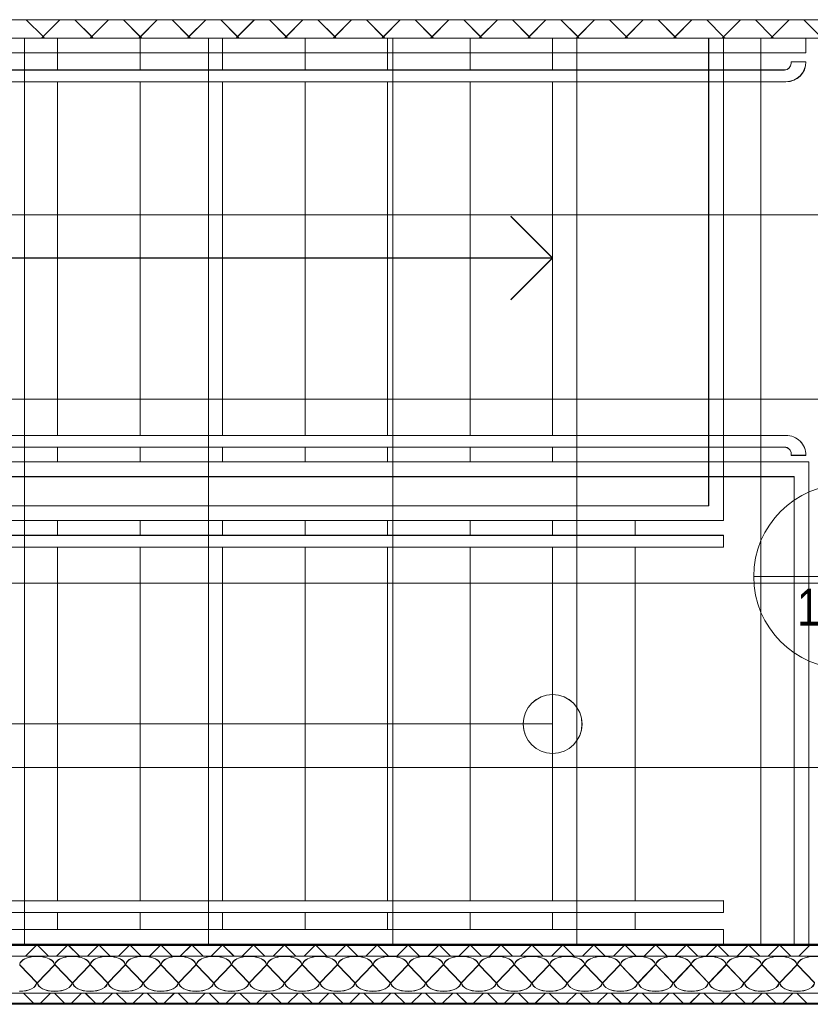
# Model space of a CAD drawing. Extents: x 229 to 926, y 37 to 878.
# Tile 5 of 162: x 438 to 491, y 97 to 164. Entities that reach past the tile are written whole.
import ezdxf
from ezdxf.lldxf.tags import DXFTag

# ---------------------------------------------------------------- set-up
doc = ezdxf.new("R2010")
doc.units = 0
doc.layers.get('0').update_dxf_attribs({"lineweight": 13})
doc.layers.add('A_BI_Aussenwand', color=5, linetype='Continuous', lineweight=18, true_color=0x0000ff, plot=False)
doc.layers.add('A_BI_Innenwand', color=7, linetype='Continuous', lineweight=18, true_color=0x80ff80, plot=False)
doc.layers.add('A_BI_Raum', color=1, linetype='Continuous', lineweight=18, true_color=0xff0000)
for name, color, linetype, lineweight in [('Axen', 7, 'Continuous', 25), ('Axen-A03ENIVKI0', 7, 'Continuous', 25), ('Deckenspiegel', 7, 'Continuous', 25), ('Fullfläche', 7, 'Continuous', 25), ('Fullfläche-A03ENIVQI0', 7, 'Continuous', 25), ('Treppen', 7, 'Continuous', 25), ('Treppen-A03ENIVPI0', 7, 'Continuous', 25), ('Wände', 7, 'Continuous', 25), ('Wände-A03ENIVMI0', 7, 'Continuous', 25)]:
    doc.layers.add(name, color=color, linetype=linetype, lineweight=lineweight)
doc.styles.get("Standard").update_dxf_attribs({"font": 'arial.ttf'})
tags = doc.linetypes.add('ALL_S25', pattern=[0.001, 0, -0.001]).pattern_tags.tags
tags[6:7] = [DXFTag(74, 4), DXFTag(75, 0), DXFTag(340, '0'), DXFTag(46, 1.0), DXFTag(50, 0.0), DXFTag(44, 0.0), DXFTag(45, 0.0)]
tags[4:5] = [DXFTag(74, 4), DXFTag(75, 0), DXFTag(340, '0'), DXFTag(46, 1.0), DXFTag(50, 0.0), DXFTag(44, 0.0), DXFTag(45, 0.0)]
tags = doc.linetypes.add('ALL_S25-A03ENIVOI0', pattern=[0.001, 0, -0.001]).pattern_tags.tags
tags[6:7] = [DXFTag(74, 4), DXFTag(75, 0), DXFTag(340, '0'), DXFTag(46, 1.0), DXFTag(50, 0.0), DXFTag(44, 0.0), DXFTag(45, 0.0)]
tags[4:5] = [DXFTag(74, 4), DXFTag(75, 0), DXFTag(340, '0'), DXFTag(46, 1.0), DXFTag(50, 0.0), DXFTag(44, 0.0), DXFTag(45, 0.0)]
tags = doc.linetypes.add('VERDECKT2_S2', pattern=[0.0027, 0.002, -0.0007]).pattern_tags.tags
tags[6:7] = [DXFTag(74, 4), DXFTag(75, 0), DXFTag(340, '0'), DXFTag(46, 1.0), DXFTag(50, 0.0), DXFTag(44, 0.0), DXFTag(45, 0.0)]
tags[4:5] = [DXFTag(74, 4), DXFTag(75, 0), DXFTag(340, '0'), DXFTag(46, 1.0), DXFTag(50, 0.0), DXFTag(44, 0.0), DXFTag(45, 0.0)]
tags = doc.linetypes.add('VERDECKT2_S2-A03ENIVRI0', pattern=[0.0027, 0.002, -0.0007]).pattern_tags.tags
tags[6:7] = [DXFTag(74, 4), DXFTag(75, 0), DXFTag(340, '0'), DXFTag(46, 1.0), DXFTag(50, 0.0), DXFTag(44, 0.0), DXFTag(45, 0.0)]
tags[4:5] = [DXFTag(74, 4), DXFTag(75, 0), DXFTag(340, '0'), DXFTag(46, 1.0), DXFTag(50, 0.0), DXFTag(44, 0.0), DXFTag(45, 0.0)]

# ---------------------------------------------------------------- blocks, each defined once
blk = doc.blocks.new('Referenz-A03ENIVGI0', base_point=(255.728, 66.032))
at = {"layer": 'Axen', "color": 0, "linetype": 'ALL_S25', "lineweight": -2, "ltscale": 0.13}
blk.add_line((735.547, 97.34), (301.598, 97.34), dxfattribs=at)
at = {"layer": 'Fullfläche', "color": 0, "lineweight": -2}
for p, q in [((438.107, 164.084), (439.244, 162.946)), ((440.387, 164.084), (439.25, 162.946)), ((441.407, 164.084), (442.544, 162.946)), ((443.688, 164.084), (442.55, 162.946)), ((444.707, 164.084), (445.844, 162.945)), ((446.988, 164.083), (445.85, 162.945)), ((448.007, 164.083), (449.144, 162.945)), ((450.288, 164.083), (449.15, 162.945)), ((451.307, 164.083), (452.444, 162.944)), ((453.588, 164.083), (452.45, 162.944)), ((454.607, 164.082), (455.744, 162.944)), ((456.888, 164.082), (455.75, 162.944)), ((457.906, 164.082), (459.044, 162.943)), ((460.188, 164.082), (459.05, 162.943)), ((461.206, 164.082), (462.344, 162.942)), ((463.489, 164.081), (462.351, 162.942)), ((464.506, 164.081), (465.644, 162.942)), ((466.789, 164.081), (465.651, 162.942)), ((467.806, 164.081), (468.944, 162.941)), ((470.089, 164.081), (468.951, 162.941)), ((471.106, 164.08), (472.244, 162.941)), ((473.389, 164.08), (472.251, 162.941)), ((474.406, 164.08), (475.544, 162.94)), ((476.689, 164.08), (475.551, 162.94)), ((477.706, 164.08), (478.844, 162.94)), ((479.989, 164.079), (478.851, 162.94)), ((481.006, 164.079), (482.144, 162.939)), ((483.29, 164.079), (482.151, 162.939)), ((484.305, 164.079), (485.444, 162.939)), ((486.59, 164.079), (485.451, 162.939)), ((487.605, 164.078), (488.744, 162.938)), ((489.89, 164.078), (488.751, 162.938)), ((490.905, 164.078), (492.044, 162.938)), ((439.244, 162.943), (439.142, 162.841)), ((439.25, 162.943), (439.352, 162.841)), ((442.544, 162.942), (442.442, 162.841)), ((442.55, 162.942), (442.652, 162.841)), ((445.844, 162.942), (445.743, 162.841)), ((445.85, 162.942), (445.951, 162.841)), ((449.144, 162.941), (449.043, 162.841)), ((449.15, 162.941), (449.251, 162.841)), ((452.444, 162.941), (452.344, 162.841)), ((452.45, 162.941), (452.55, 162.841)), ((455.744, 162.94), (455.644, 162.841)), ((455.75, 162.94), (455.85, 162.841)), ((459.044, 162.94), (458.945, 162.841)), ((459.05, 162.94), (459.149, 162.841)), ((462.344, 162.939), (462.246, 162.841)), ((462.351, 162.939), (462.449, 162.841)), ((465.644, 162.939), (465.546, 162.841)), ((465.651, 162.939), (465.748, 162.841)), ((468.944, 162.938), (468.847, 162.841)), ((468.951, 162.938), (469.048, 162.841)), ((472.244, 162.937), (472.147, 162.841)), ((472.251, 162.937), (472.347, 162.841)), ((475.544, 162.937), (475.448, 162.841)), ((475.551, 162.937), (475.647, 162.841)), ((478.844, 162.936), (478.748, 162.841)), ((478.851, 162.936), (478.946, 162.841)), ((482.144, 162.936), (482.049, 162.841)), ((482.151, 162.936), (482.246, 162.841)), ((485.444, 162.935), (485.349, 162.841)), ((485.451, 162.935), (485.545, 162.841)), ((488.744, 162.935), (488.65, 162.841)), ((488.751, 162.935), (488.845, 162.841)), ((438.832, 101.312), (438.062, 100.54)), ((438.807, 101.34), (438.832, 101.314)), ((438.863, 101.34), (438.837, 101.314)), ((438.837, 101.312), (439.607, 100.54)), ((440.933, 101.312), (440.162, 100.54)), ((440.907, 101.34), (440.933, 101.314)), ((440.963, 101.34), (440.937, 101.314)), ((440.937, 101.312), (441.707, 100.54)), ((443.033, 101.312), (442.262, 100.54)), ((443.006, 101.34), (443.033, 101.314)), ((443.063, 101.34), (443.037, 101.314)), ((443.037, 101.312), (443.807, 100.54)), ((445.133, 101.312), (444.362, 100.54)), ((445.106, 101.34), (445.133, 101.314)), ((445.163, 101.34), (445.137, 101.314)), ((445.137, 101.312), (445.907, 100.541)), ((447.233, 101.312), (446.462, 100.541)), ((447.206, 101.34), (447.233, 101.314)), ((447.263, 101.34), (447.237, 101.314)), ((447.237, 101.312), (448.007, 100.541)), ((449.333, 101.312), (448.562, 100.541)), ((449.306, 101.34), (449.333, 101.314)), ((449.363, 101.34), (449.337, 101.314)), ((449.337, 101.312), (450.107, 100.541)), ((451.433, 101.312), (450.662, 100.541)), ((451.406, 101.34), (451.433, 101.314)), ((451.463, 101.34), (451.437, 101.314)), ((451.437, 101.312), (452.207, 100.541)), ((453.533, 101.312), (452.762, 100.541)), ((453.506, 101.34), (453.533, 101.314)), ((453.563, 101.34), (453.537, 101.314)), ((453.537, 101.312), (454.307, 100.541)), ((455.633, 101.312), (454.862, 100.541)), ((455.606, 101.341), (455.633, 101.314)), ((455.663, 101.341), (455.637, 101.314)), ((455.637, 101.312), (456.407, 100.541)), ((457.733, 101.312), (456.963, 100.541)), ((457.706, 101.341), (457.733, 101.314)), ((457.764, 101.341), (457.737, 101.314)), ((457.737, 101.312), (458.507, 100.541)), ((459.833, 101.312), (459.063, 100.541)), ((459.806, 101.341), (459.833, 101.314)), ((459.864, 101.341), (459.837, 101.314)), ((459.837, 101.312), (460.607, 100.541)), ((461.933, 101.312), (461.163, 100.541)), ((461.906, 101.341), (461.933, 101.314)), ((461.964, 101.341), (461.937, 101.314)), ((461.937, 101.312), (462.707, 100.541)), ((464.033, 101.312), (463.263, 100.541)), ((464.006, 101.341), (464.033, 101.314)), ((464.064, 101.341), (464.037, 101.314)), ((464.037, 101.312), (464.807, 100.541)), ((466.133, 101.312), (465.363, 100.541)), ((466.106, 101.341), (466.133, 101.314)), ((466.164, 101.341), (466.137, 101.314)), ((466.137, 101.312), (466.907, 100.541)), ((468.233, 101.312), (467.463, 100.542)), ((468.206, 101.341), (468.233, 101.314)), ((468.264, 101.341), (468.237, 101.314)), ((468.237, 101.312), (469.007, 100.542)), ((470.333, 101.312), (469.563, 100.542)), ((470.306, 101.341), (470.333, 101.314)), ((470.364, 101.341), (470.337, 101.314)), ((470.337, 101.312), (471.107, 100.542)), ((472.433, 101.312), (471.663, 100.542)), ((472.406, 101.341), (472.433, 101.314)), ((472.464, 101.341), (472.437, 101.314)), ((472.437, 101.312), (473.207, 100.542)), ((474.533, 101.312), (473.763, 100.542)), ((474.506, 101.341), (474.533, 101.314)), ((474.564, 101.341), (474.537, 101.314)), ((474.537, 101.312), (475.307, 100.542)), ((476.633, 101.312), (475.863, 100.542)), ((476.606, 101.342), (476.633, 101.314)), ((476.664, 101.342), (476.637, 101.314)), ((476.637, 101.312), (477.406, 100.542)), ((478.733, 101.312), (477.964, 100.542)), ((478.705, 101.342), (478.733, 101.314)), ((478.764, 101.342), (478.737, 101.314)), ((478.737, 101.312), (479.506, 100.542)), ((480.833, 101.312), (480.064, 100.542)), ((480.805, 101.342), (480.833, 101.314)), ((480.865, 101.342), (480.837, 101.314)), ((480.837, 101.312), (481.606, 100.542)), ((482.933, 101.312), (482.164, 100.542)), ((482.905, 101.342), (482.933, 101.314)), ((482.965, 101.342), (482.937, 101.314)), ((482.937, 101.312), (483.706, 100.542)), ((485.033, 101.312), (484.264, 100.542)), ((485.005, 101.342), (485.033, 101.314)), ((485.065, 101.342), (485.037, 101.314)), ((485.037, 101.312), (485.806, 100.542)), ((487.133, 101.312), (486.364, 100.542)), ((487.105, 101.342), (487.133, 101.314)), ((487.165, 101.342), (487.137, 101.314)), ((487.137, 101.312), (487.906, 100.542)), ((489.233, 101.312), (488.464, 100.542)), ((489.205, 101.342), (489.233, 101.314)), ((489.265, 101.342), (489.237, 101.314)), ((489.237, 101.312), (490.006, 100.543)), ((491.333, 101.312), (490.564, 100.543)), ((491.305, 101.342), (491.333, 101.314)), ((437.658, 99.94), (438.81, 98.74)), ((438.858, 98.74), (440.01, 99.94)), ((440.058, 99.94), (441.21, 98.74)), ((441.258, 98.74), (442.41, 99.94)), ((442.458, 99.94), (443.61, 98.74)), ((443.658, 98.74), (444.81, 99.94)), ((444.858, 99.94), (446.01, 98.74)), ((446.058, 98.74), (447.21, 99.94)), ((447.258, 99.94), (448.41, 98.74)), ((448.458, 98.74), (449.61, 99.94)), ((449.658, 99.94), (450.81, 98.74)), ((450.858, 98.74), (452.01, 99.94)), ((452.058, 99.94), (453.21, 98.74)), ((453.258, 98.74), (454.41, 99.94)), ((454.458, 99.94), (455.61, 98.74)), ((455.658, 98.74), (456.81, 99.94)), ((456.858, 99.94), (458.01, 98.74)), ((458.058, 98.74), (459.21, 99.94)), ((459.258, 99.94), (460.41, 98.74)), ((460.458, 98.74), (461.61, 99.94)), ((461.658, 99.94), (462.81, 98.74)), ((462.858, 98.74), (464.01, 99.94)), ((464.058, 99.94), (465.21, 98.74)), ((465.258, 98.74), (466.41, 99.94)), ((466.458, 99.94), (467.61, 98.74)), ((467.658, 98.74), (468.81, 99.94)), ((468.858, 99.94), (470.01, 98.74)), ((470.058, 98.74), (471.21, 99.94)), ((471.258, 99.94), (472.41, 98.74)), ((472.458, 98.74), (473.611, 99.94)), ((473.658, 99.94), (474.811, 98.74)), ((474.859, 98.74), (476.01, 99.94)), ((476.059, 99.94), (477.211, 98.74)), ((477.259, 98.74), (478.411, 99.94)), ((478.459, 99.94), (479.611, 98.74)), ((479.659, 98.74), (480.811, 99.94)), ((480.859, 99.94), (482.011, 98.74)), ((482.059, 98.74), (483.211, 99.94)), ((483.259, 99.94), (484.411, 98.74)), ((484.459, 98.74), (485.611, 99.94)), ((485.659, 99.94), (486.811, 98.74)), ((486.859, 98.74), (488.011, 99.94)), ((488.059, 99.94), (489.211, 98.74)), ((489.259, 98.74), (490.411, 99.94)), ((490.459, 99.94), (491.611, 98.74)), ((438.605, 97.34), (437.914, 98.031)), ((439.065, 97.34), (439.756, 98.031)), ((440.705, 97.34), (440.014, 98.031)), ((441.165, 97.34), (441.856, 98.031)), ((442.805, 97.34), (442.114, 98.031)), ((443.265, 97.34), (443.956, 98.031)), ((444.905, 97.34), (444.214, 98.031)), ((445.365, 97.34), (446.056, 98.031)), ((447.005, 97.34), (446.314, 98.031)), ((447.465, 97.34), (448.156, 98.031)), ((449.105, 97.34), (448.414, 98.031)), ((449.565, 97.34), (450.256, 98.031)), ((451.205, 97.34), (450.514, 98.031)), ((451.665, 97.34), (452.356, 98.031)), ((453.305, 97.34), (452.614, 98.031)), ((453.765, 97.34), (454.456, 98.031)), ((455.405, 97.34), (454.714, 98.031)), ((455.865, 97.34), (456.556, 98.032)), ((457.505, 97.34), (456.814, 98.032)), ((457.965, 97.34), (458.656, 98.032)), ((459.605, 97.34), (458.914, 98.032)), ((460.066, 97.34), (460.756, 98.032)), ((461.705, 97.34), (461.014, 98.032)), ((462.165, 97.34), (462.856, 98.032)), ((463.805, 97.34), (463.114, 98.032)), ((464.266, 97.341), (464.956, 98.032)), ((465.905, 97.341), (465.214, 98.032)), ((466.366, 97.341), (467.056, 98.032)), ((468.004, 97.341), (467.314, 98.032)), ((468.466, 97.341), (469.156, 98.032)), ((470.105, 97.341), (469.414, 98.032)), ((470.566, 97.341), (471.256, 98.032)), ((472.204, 97.341), (471.514, 98.032)), ((472.666, 97.341), (473.356, 98.032)), ((474.304, 97.341), (473.614, 98.032)), ((474.766, 97.341), (475.456, 98.032)), ((476.404, 97.341), (475.714, 98.032)), ((476.866, 97.341), (477.556, 98.032)), ((478.504, 97.341), (477.814, 98.032)), ((478.966, 97.341), (479.657, 98.032)), ((480.605, 97.341), (479.914, 98.032)), ((481.066, 97.341), (481.756, 98.032)), ((482.705, 97.341), (482.014, 98.032)), ((483.166, 97.341), (483.857, 98.032)), ((484.805, 97.341), (484.114, 98.032)), ((485.266, 97.341), (485.957, 98.032)), ((486.904, 97.341), (486.214, 98.032)), ((487.366, 97.341), (488.057, 98.032)), ((489.004, 97.341), (488.314, 98.032)), ((489.466, 97.341), (490.157, 98.032)), ((491.104, 97.341), (490.414, 98.032))]:
    blk.add_line(p, q, dxfattribs=at)
for centre, start_param, end_param in [((438.834, 99.94), 0, 3.141593), ((441.234, 99.94), 0, 3.141593), ((443.634, 99.94), 0, 3.141593), ((446.034, 99.94), 0, 3.141593), ((448.434, 99.94), 0, 3.141593), ((450.834, 99.94), 0, 3.141593), ((453.234, 99.94), 0, 3.141593), ((455.634, 99.94), 0, 3.141593), ((458.034, 99.94), 0, 3.141593), ((460.434, 99.94), 0, 3.141593), ((462.834, 99.94), 0, 3.141593), ((465.234, 99.94), 0, 3.141593), ((467.634, 99.94), 0, 3.141593), ((470.034, 99.94), 0, 3.141593), ((472.434, 99.94), 0, 3.141593), ((474.835, 99.94), 0, 3.141593), ((477.235, 99.94), 0, 3.141593), ((479.635, 99.94), 0, 3.141593), ((482.035, 99.94), 0, 3.141593), ((484.435, 99.94), 0, 3.141593), ((486.835, 99.94), 0, 3.141593), ((489.235, 99.94), 0, 3.141593), ((491.635, 99.94), 0, 3.141593), ((437.634, 98.74), 4.712389, 6.283185), ((440.034, 98.74), 3.141593, 4.712389), ((440.034, 98.74), 4.712389, 6.283185), ((442.434, 98.74), 3.141593, 4.712389), ((442.434, 98.74), 4.712389, 6.283185), ((444.834, 98.74), 3.141593, 4.712389), ((444.834, 98.74), 4.712389, 6.283185), ((447.234, 98.74), 3.141593, 4.712389), ((447.234, 98.74), 4.712389, 6.283185), ((449.634, 98.74), 3.141593, 4.712389), ((449.634, 98.74), 4.712389, 6.283185), ((452.034, 98.74), 3.141593, 4.712389), ((452.034, 98.74), 4.712389, 6.283185), ((454.434, 98.74), 3.141593, 4.712389), ((454.434, 98.74), 4.712389, 6.283185), ((456.834, 98.74), 3.141593, 4.712389), ((456.834, 98.74), 4.712389, 6.283185), ((459.234, 98.74), 3.141593, 4.712389), ((459.234, 98.74), 4.712389, 6.283185), ((461.634, 98.74), 3.141593, 4.712389), ((461.634, 98.74), 4.712389, 6.283185), ((464.034, 98.74), 3.141593, 4.712389), ((464.034, 98.74), 4.712389, 6.283185), ((466.434, 98.74), 3.141593, 4.712389), ((466.434, 98.74), 4.712389, 6.283185), ((468.834, 98.74), 3.141593, 4.712389), ((468.834, 98.74), 4.712389, 6.283185), ((471.234, 98.74), 3.141593, 4.712389), ((471.234, 98.74), 4.712389, 6.283185), ((473.634, 98.74), 3.141593, 4.712389), ((473.634, 98.74), 4.712389, 6.283185), ((476.035, 98.74), 3.141593, 4.712389), ((476.035, 98.74), 4.712389, 6.283185), ((478.435, 98.74), 3.141593, 4.712389), ((478.435, 98.74), 4.712389, 6.283185), ((480.835, 98.74), 3.141593, 4.712389), ((480.835, 98.74), 4.712389, 6.283185), ((483.235, 98.74), 3.141593, 4.712389), ((483.235, 98.74), 4.712389, 6.283185), ((485.635, 98.74), 3.141593, 4.712389), ((485.635, 98.74), 4.712389, 6.283185), ((488.035, 98.74), 3.141593, 4.712389), ((488.035, 98.74), 4.712389, 6.283185), ((490.435, 98.74), 3.141593, 4.712389), ((490.435, 98.74), 4.712389, 6.283185)]:
    blk.add_ellipse(centre, major_axis=(1.176, 0), ratio=0.5, start_param=start_param, end_param=end_param, dxfattribs=at)
at = {"layer": 'Treppen', "color": 0, "lineweight": -2}
for p, q in [((491.035, 162.841), (385.634, 162.841)), ((440.234, 162.841), (440.234, 160.681)), ((445.834, 162.841), (445.834, 160.681)), ((451.434, 162.841), (451.434, 160.681)), ((457.034, 162.841), (457.034, 160.681)), ((462.634, 162.841), (462.634, 160.681)), ((468.234, 162.841), (468.234, 160.681)), ((473.835, 162.841), (473.835, 160.681)), ((491.035, 161.841), (491.035, 162.841)), ((491.035, 161.841), (386.634, 161.84)), ((491.035, 161.232), (490.035, 161.232)), ((490.035, 161.232), (490.035, 161.133)), ((489.583, 160.681), (389.434, 160.681)), ((489.683, 159.881), (389.434, 159.881)), ((440.234, 159.881), (440.234, 135.88)), ((445.834, 159.881), (445.834, 135.88)), ((451.434, 159.881), (451.434, 135.88)), ((457.034, 159.881), (457.034, 135.88)), ((462.634, 159.881), (462.634, 135.88)), ((468.234, 159.881), (468.234, 135.88)), ((473.835, 159.881), (473.835, 135.88)), ((473.835, 147.923), (471.006, 150.752)), ((400.434, 147.923), (473.835, 147.923)), ((473.835, 147.923), (471.006, 145.095)), ((489.683, 135.88), (413.786, 135.88)), ((489.583, 135.08), (413.786, 135.08)), ((440.234, 135.08), (440.234, 134.08)), ((445.834, 135.08), (445.834, 134.08)), ((451.434, 135.08), (451.434, 134.08)), ((457.034, 135.08), (457.034, 134.08)), ((462.634, 135.08), (462.634, 134.08)), ((468.234, 135.08), (468.234, 134.08)), ((473.835, 135.08), (473.835, 134.08)), ((490.035, 134.529), (490.035, 134.629)), ((491.035, 134.529), (490.035, 134.529)), ((491.235, 134.08), (414.234, 134.08)), ((491.235, 101.34), (491.235, 134.08)), ((490.235, 133.08), (415.234, 133.08)), ((484.435, 131.1), (484.435, 133.08)), ((485.435, 130.1), (485.435, 133.08)), ((490.235, 101.34), (490.235, 133.08)), ((484.435, 131.1), (427.843, 131.1)), ((485.435, 130.1), (428.234, 130.1)), ((440.234, 130.1), (440.234, 129.1)), ((445.834, 130.1), (445.834, 129.1)), ((451.434, 130.1), (451.434, 129.1)), ((457.034, 130.1), (457.034, 129.1)), ((462.634, 130.1), (462.634, 129.1)), ((468.234, 130.1), (468.234, 129.1)), ((473.835, 130.101), (473.835, 129.101)), ((479.435, 129.1), (479.435, 130.1)), ((485.435, 129.1), (428.625, 129.1)), ((485.435, 129.1), (485.435, 128.3)), ((485.435, 128.3), (428.938, 128.3)), ((440.234, 128.3), (440.234, 104.3)), ((445.834, 128.3), (445.834, 104.3)), ((451.434, 128.3), (451.434, 104.3)), ((457.034, 128.3), (457.034, 104.3)), ((462.634, 128.3), (462.634, 104.3)), ((468.234, 128.3), (468.234, 104.3)), ((473.835, 128.301), (473.835, 104.3)), ((473.835, 116.29), (400.434, 116.323)), ((438.53, 104.3), (389.434, 104.3)), ((485.435, 104.3), (438.53, 104.3)), ((485.435, 103.5), (485.435, 104.3)), ((485.435, 103.5), (389.434, 103.5)), ((440.234, 103.5), (440.234, 102.34)), ((445.834, 103.5), (445.834, 102.34)), ((451.434, 103.5), (451.434, 102.34)), ((457.034, 103.5), (457.034, 102.34)), ((462.634, 103.5), (462.634, 102.34)), ((468.234, 103.5), (468.234, 102.34)), ((473.835, 103.5), (473.835, 102.34)), ((479.435, 102.34), (479.435, 103.5)), ((439.234, 102.34), (386.634, 102.34)), ((485.435, 102.34), (439.234, 102.34)), ((485.435, 102.34), (485.435, 101.34)), ((439.626, 101.34), (385.634, 101.34)), ((485.435, 101.34), (439.624, 101.34)), ((479.435, 101.34), (479.435, 101.34))]:
    blk.add_line(p, q, dxfattribs=at)
at = {"layer": 'Treppen', "color": 0, "linetype": 'VERDECKT2_S2', "lineweight": -2, "ltscale": 0.13}
for p, q in [((484.435, 162.841), (484.435, 133.08)), ((485.435, 133.08), (485.435, 162.841)), ((479.435, 104.3), (479.435, 128.3))]:
    blk.add_line(p, q, dxfattribs=at)
at = {"layer": 'Treppen', "color": 0, "lineweight": -2}
blk.add_circle((473.835, 116.29), 2, dxfattribs=at)
for centre, major_axis, end_param in [((489.583, 161.133), (0, -0.452), 1.570795), ((489.683, 161.232), (0, -1.352), 1.570795), ((489.683, 134.529), (1.352, 0), 1.570798), ((489.583, 134.629), (0.452, 0), 1.570798)]:
    blk.add_ellipse(centre, major_axis=major_axis, ratio=1, start_param=0, end_param=end_param, dxfattribs=at)
at = {"layer": 'Wände', "color": 0, "lineweight": -2}
for p, q in [((506.335, 164.076), (381.634, 164.091)), ((382.434, 162.841), (506.335, 162.841)), ((506.335, 101.34), (382.434, 101.34)), ((506.335, 100.541), (382.434, 100.54)), ((382.433, 98.031), (506.335, 98.031)), ((381.634, 97.34), (506.335, 97.34))]:
    blk.add_line(p, q, dxfattribs=at)
blk = doc.blocks.new('Referenz-A03ENIVUI0', base_point=(281.599, 66.032))
at = {"layer": 'Axen-A03ENIVKI0', "color": 0, "linetype": 'ALL_S25-A03ENIVOI0', "lineweight": -2, "ltscale": 0.13}
blk.add_line((735.547, 97.348), (301.599, 97.347), dxfattribs=at)
at = {"layer": 'Deckenspiegel', "color": 0, "lineweight": -2}
for p, q in [((552.833, 162.847), (385.633, 162.847)), ((437.983, 101.347), (437.983, 162.847)), ((450.483, 101.347), (450.483, 162.847)), ((462.983, 101.347), (462.983, 162.847)), ((475.483, 101.347), (475.483, 162.847)), ((487.983, 101.347), (487.983, 162.847)), ((385.633, 150.847), (552.833, 150.847)), ((385.633, 138.347), (552.833, 138.347)), ((385.633, 125.847), (552.833, 125.847)), ((385.633, 113.347), (552.833, 113.347)), ((385.633, 101.347), (552.833, 101.347))]:
    blk.add_line(p, q, dxfattribs=at)
at = {"layer": 'Fullfläche-A03ENIVQI0', "color": 0, "lineweight": -2}
for p, q in [((438.106, 164.091), (439.243, 162.953)), ((440.387, 164.091), (439.25, 162.953)), ((441.406, 164.091), (442.543, 162.952)), ((443.687, 164.09), (442.55, 162.952)), ((444.706, 164.09), (445.843, 162.952)), ((446.987, 164.09), (445.85, 162.952)), ((448.006, 164.09), (449.143, 162.951)), ((450.287, 164.09), (449.15, 162.951)), ((451.306, 164.089), (452.443, 162.951)), ((453.587, 164.089), (452.45, 162.951)), ((454.606, 164.089), (455.743, 162.95)), ((456.887, 164.089), (455.75, 162.95)), ((457.906, 164.089), (459.043, 162.95)), ((460.188, 164.088), (459.05, 162.95)), ((461.205, 164.088), (462.343, 162.949)), ((463.488, 164.088), (462.35, 162.949)), ((464.505, 164.088), (465.643, 162.949)), ((466.788, 164.088), (465.65, 162.949)), ((467.805, 164.087), (468.943, 162.948)), ((470.088, 164.087), (468.95, 162.948)), ((471.105, 164.087), (472.243, 162.947)), ((473.388, 164.087), (472.25, 162.947)), ((474.405, 164.087), (475.543, 162.947)), ((476.688, 164.086), (475.55, 162.947)), ((477.705, 164.086), (478.843, 162.946)), ((479.988, 164.086), (478.849, 162.946)), ((481.004, 164.086), (482.143, 162.946)), ((483.289, 164.086), (482.15, 162.946)), ((484.304, 164.086), (485.443, 162.945)), ((486.589, 164.085), (485.45, 162.945)), ((487.604, 164.085), (488.743, 162.945)), ((489.889, 164.085), (488.749, 162.945)), ((490.904, 164.085), (492.043, 162.944)), ((439.243, 162.95), (439.141, 162.848)), ((439.25, 162.95), (439.352, 162.848)), ((442.543, 162.949), (442.442, 162.848)), ((442.55, 162.949), (442.651, 162.848)), ((445.843, 162.949), (445.742, 162.848)), ((445.85, 162.949), (445.95, 162.848)), ((449.143, 162.948), (449.043, 162.848)), ((449.15, 162.948), (449.25, 162.848)), ((452.443, 162.947), (452.343, 162.848)), ((452.45, 162.947), (452.549, 162.848)), ((455.743, 162.947), (455.644, 162.847)), ((455.75, 162.947), (455.849, 162.847)), ((459.043, 162.946), (458.944, 162.847)), ((459.05, 162.946), (459.148, 162.847)), ((462.343, 162.946), (462.245, 162.847)), ((462.35, 162.946), (462.448, 162.847)), ((465.643, 162.945), (465.545, 162.847)), ((465.65, 162.945), (465.747, 162.847)), ((468.943, 162.945), (468.846, 162.847)), ((468.95, 162.945), (469.047, 162.847)), ((472.243, 162.944), (472.146, 162.847)), ((472.25, 162.944), (472.346, 162.847)), ((475.543, 162.944), (475.447, 162.847)), ((475.55, 162.944), (475.646, 162.847)), ((478.843, 162.943), (478.747, 162.847)), ((478.849, 162.943), (478.945, 162.847)), ((482.143, 162.943), (482.048, 162.847)), ((482.15, 162.943), (482.245, 162.847)), ((485.443, 162.942), (485.348, 162.847)), ((485.45, 162.942), (485.544, 162.847)), ((488.743, 162.942), (488.649, 162.847)), ((488.749, 162.942), (488.844, 162.847)), ((438.832, 101.319), (438.061, 100.548)), ((438.806, 101.347), (438.832, 101.321)), ((438.862, 101.347), (438.836, 101.321)), ((438.836, 101.319), (439.607, 100.548)), ((440.932, 101.319), (440.161, 100.548)), ((440.906, 101.347), (440.932, 101.321)), ((440.962, 101.347), (440.936, 101.321)), ((440.936, 101.319), (441.707, 100.548)), ((443.032, 101.319), (442.261, 100.548)), ((443.006, 101.347), (443.032, 101.321)), ((443.062, 101.347), (443.036, 101.321)), ((443.036, 101.319), (443.807, 100.548)), ((445.132, 101.319), (444.361, 100.548)), ((445.106, 101.348), (445.132, 101.321)), ((445.162, 101.348), (445.136, 101.321)), ((445.136, 101.319), (445.907, 100.548)), ((447.232, 101.319), (446.461, 100.548)), ((447.206, 101.348), (447.232, 101.321)), ((447.262, 101.348), (447.236, 101.321)), ((447.236, 101.319), (448.006, 100.548)), ((449.332, 101.319), (448.561, 100.548)), ((449.305, 101.348), (449.332, 101.321)), ((449.362, 101.348), (449.336, 101.321)), ((449.336, 101.319), (450.106, 100.548)), ((451.432, 101.319), (450.661, 100.548)), ((451.405, 101.348), (451.432, 101.321)), ((451.462, 101.348), (451.436, 101.321)), ((451.436, 101.319), (452.206, 100.548)), ((453.532, 101.319), (452.762, 100.548)), ((453.505, 101.348), (453.532, 101.321)), ((453.563, 101.348), (453.536, 101.321)), ((453.536, 101.319), (454.306, 100.548)), ((455.632, 101.319), (454.862, 100.548)), ((455.605, 101.348), (455.632, 101.321)), ((455.663, 101.348), (455.636, 101.321)), ((455.636, 101.319), (456.406, 100.548)), ((457.732, 101.319), (456.962, 100.548)), ((457.705, 101.348), (457.732, 101.321)), ((457.763, 101.348), (457.736, 101.321)), ((457.736, 101.319), (458.506, 100.549)), ((459.832, 101.319), (459.062, 100.549)), ((459.805, 101.348), (459.832, 101.321)), ((459.863, 101.348), (459.836, 101.321)), ((459.836, 101.319), (460.606, 100.549)), ((461.932, 101.319), (461.162, 100.549)), ((461.905, 101.348), (461.932, 101.321)), ((461.963, 101.348), (461.936, 101.321)), ((461.936, 101.319), (462.706, 100.549)), ((464.032, 101.319), (463.262, 100.549)), ((464.005, 101.348), (464.032, 101.322)), ((464.063, 101.348), (464.036, 101.322)), ((464.036, 101.319), (464.806, 100.549)), ((466.132, 101.319), (465.362, 100.549)), ((466.105, 101.348), (466.132, 101.322)), ((466.163, 101.348), (466.136, 101.322)), ((466.136, 101.319), (466.906, 100.549)), ((468.232, 101.32), (467.462, 100.549)), ((468.205, 101.349), (468.232, 101.322)), ((468.263, 101.349), (468.236, 101.322)), ((468.236, 101.32), (469.006, 100.549)), ((470.332, 101.32), (469.562, 100.549)), ((470.305, 101.349), (470.332, 101.322)), ((470.363, 101.349), (470.336, 101.322)), ((470.336, 101.32), (471.106, 100.549)), ((472.432, 101.32), (471.662, 100.549)), ((472.405, 101.349), (472.432, 101.322)), ((472.463, 101.349), (472.436, 101.322)), ((472.436, 101.32), (473.206, 100.549)), ((474.532, 101.32), (473.762, 100.549)), ((474.505, 101.349), (474.532, 101.322)), ((474.563, 101.349), (474.536, 101.322)), ((474.536, 101.32), (475.305, 100.549)), ((476.632, 101.32), (475.862, 100.549)), ((476.604, 101.349), (476.632, 101.322)), ((476.663, 101.349), (476.636, 101.322)), ((476.636, 101.32), (477.405, 100.549)), ((478.732, 101.32), (477.962, 100.549)), ((478.704, 101.349), (478.732, 101.322)), ((478.763, 101.349), (478.736, 101.322)), ((478.736, 101.32), (479.505, 100.549)), ((480.832, 101.32), (480.062, 100.55)), ((480.804, 101.349), (480.832, 101.322)), ((480.863, 101.349), (480.836, 101.322)), ((480.836, 101.32), (481.605, 100.55)), ((482.932, 101.32), (482.163, 100.55)), ((482.904, 101.349), (482.932, 101.322)), ((482.963, 101.349), (482.936, 101.322)), ((482.936, 101.32), (483.705, 100.55)), ((485.032, 101.32), (484.263, 100.55)), ((485.004, 101.349), (485.032, 101.322)), ((485.064, 101.349), (485.036, 101.322)), ((485.036, 101.32), (485.805, 100.55)), ((487.132, 101.32), (486.363, 100.55)), ((487.104, 101.349), (487.132, 101.322)), ((487.164, 101.349), (487.136, 101.322)), ((487.136, 101.32), (487.905, 100.55)), ((489.232, 101.32), (488.463, 100.55)), ((489.204, 101.35), (489.232, 101.322)), ((489.264, 101.35), (489.236, 101.322)), ((489.236, 101.32), (490.005, 100.55)), ((491.332, 101.32), (490.563, 100.55)), ((491.304, 101.35), (491.332, 101.322)), ((437.657, 99.948), (438.81, 98.748)), ((438.857, 98.748), (440.009, 99.948)), ((440.058, 99.948), (441.209, 98.748)), ((441.258, 98.748), (442.409, 99.948)), ((442.457, 99.948), (443.61, 98.748)), ((443.657, 98.748), (444.81, 99.948)), ((444.857, 99.948), (446.009, 98.748)), ((446.057, 98.748), (447.209, 99.948)), ((447.258, 99.948), (448.409, 98.748)), ((448.457, 98.748), (449.609, 99.948)), ((449.657, 99.948), (450.809, 98.748)), ((450.857, 98.748), (452.009, 99.948)), ((452.057, 99.948), (453.209, 98.748)), ((453.257, 98.748), (454.409, 99.948)), ((454.457, 99.948), (455.609, 98.748)), ((455.657, 98.748), (456.809, 99.948)), ((456.857, 99.948), (458.009, 98.748)), ((458.057, 98.748), (459.209, 99.948)), ((459.257, 99.948), (460.409, 98.748)), ((460.457, 98.748), (461.609, 99.948)), ((461.657, 99.948), (462.809, 98.748)), ((462.857, 98.748), (464.009, 99.948)), ((464.057, 99.948), (465.209, 98.748)), ((465.257, 98.748), (466.409, 99.948)), ((466.457, 99.948), (467.609, 98.748)), ((467.657, 98.748), (468.809, 99.948)), ((468.857, 99.948), (470.009, 98.748)), ((470.057, 98.748), (471.209, 99.948)), ((471.257, 99.948), (472.409, 98.748)), ((472.457, 98.748), (473.609, 99.948)), ((473.657, 99.948), (474.809, 98.748)), ((474.857, 98.748), (476.009, 99.948)), ((476.057, 99.948), (477.209, 98.748)), ((477.257, 98.748), (478.409, 99.948)), ((478.457, 99.948), (479.609, 98.748)), ((479.657, 98.748), (480.809, 99.948)), ((480.857, 99.948), (482.009, 98.748)), ((482.057, 98.748), (483.209, 99.948)), ((483.257, 99.948), (484.409, 98.748)), ((484.457, 98.748), (485.609, 99.948)), ((485.657, 99.948), (486.809, 98.748)), ((486.857, 98.748), (488.009, 99.948)), ((488.057, 99.948), (489.209, 98.748)), ((489.257, 98.748), (490.409, 99.948)), ((490.457, 99.948), (491.609, 98.748)), ((438.604, 97.347), (437.914, 98.039)), ((439.064, 97.347), (439.755, 98.039)), ((440.704, 97.347), (440.013, 98.039)), ((441.164, 97.347), (441.855, 98.039)), ((442.804, 97.347), (442.113, 98.039)), ((443.264, 97.347), (443.955, 98.039)), ((444.904, 97.348), (444.213, 98.039)), ((445.364, 97.348), (446.055, 98.039)), ((447.004, 97.348), (446.313, 98.039)), ((447.464, 97.348), (448.155, 98.039)), ((449.104, 97.348), (448.413, 98.039)), ((449.565, 97.348), (450.255, 98.039)), ((451.204, 97.348), (450.513, 98.039)), ((451.665, 97.348), (452.355, 98.039)), ((453.304, 97.348), (452.613, 98.039)), ((453.764, 97.348), (454.455, 98.039)), ((455.404, 97.348), (454.713, 98.039)), ((455.865, 97.348), (456.555, 98.039)), ((457.504, 97.348), (456.813, 98.039)), ((457.965, 97.348), (458.655, 98.039)), ((459.604, 97.348), (458.913, 98.039)), ((460.065, 97.348), (460.755, 98.039)), ((461.704, 97.348), (461.013, 98.039)), ((462.165, 97.348), (462.855, 98.039)), ((463.804, 97.348), (463.113, 98.039)), ((464.265, 97.348), (464.955, 98.039)), ((465.904, 97.348), (465.213, 98.039)), ((466.365, 97.348), (467.055, 98.039)), ((468.003, 97.348), (467.313, 98.039)), ((468.465, 97.348), (469.155, 98.039)), ((470.103, 97.348), (469.413, 98.039)), ((470.565, 97.348), (471.255, 98.039)), ((472.203, 97.348), (471.513, 98.039)), ((472.665, 97.348), (473.355, 98.039)), ((474.303, 97.348), (473.613, 98.039)), ((474.765, 97.348), (475.455, 98.039)), ((476.403, 97.348), (475.713, 98.039)), ((476.865, 97.348), (477.555, 98.039)), ((478.503, 97.348), (477.813, 98.039)), ((478.965, 97.348), (479.655, 98.04)), ((480.603, 97.348), (479.913, 98.04)), ((481.065, 97.348), (481.755, 98.04)), ((482.703, 97.348), (482.013, 98.04)), ((483.165, 97.348), (483.855, 98.04)), ((484.803, 97.348), (484.113, 98.04)), ((485.265, 97.348), (485.955, 98.04)), ((486.903, 97.348), (486.213, 98.04)), ((487.365, 97.349), (488.055, 98.04)), ((489.003, 97.349), (488.313, 98.04)), ((489.465, 97.349), (490.155, 98.04)), ((491.103, 97.349), (490.413, 98.04))]:
    blk.add_line(p, q, dxfattribs=at)
for centre, start_param, end_param in [((438.834, 99.948), 0, 3.141593), ((441.233, 99.948), 0, 3.141593), ((443.633, 99.948), 0, 3.141593), ((446.034, 99.948), 0, 3.141593), ((448.433, 99.948), 0, 3.141593), ((450.833, 99.948), 0, 3.141593), ((453.233, 99.948), 0, 3.141593), ((455.633, 99.948), 0, 3.141593), ((458.033, 99.948), 0, 3.141593), ((460.433, 99.948), 0, 3.141593), ((462.833, 99.948), 0, 3.141593), ((465.233, 99.948), 0, 3.141593), ((467.633, 99.948), 0, 3.141593), ((470.033, 99.948), 0, 3.141593), ((472.433, 99.948), 0, 3.141593), ((474.833, 99.948), 0, 3.141593), ((477.233, 99.948), 0, 3.141593), ((479.633, 99.948), 0, 3.141593), ((482.033, 99.948), 0, 3.141593), ((484.433, 99.948), 0, 3.141593), ((486.833, 99.948), 0, 3.141593), ((489.233, 99.948), 0, 3.141593), ((491.633, 99.948), 0, 3.141593), ((437.634, 98.748), 4.712389, 6.283185), ((440.034, 98.748), 3.141593, 4.712389), ((440.034, 98.748), 4.712389, 6.283185), ((442.433, 98.748), 3.141593, 4.712389), ((442.433, 98.748), 4.712389, 6.283185), ((444.833, 98.748), 3.141593, 4.712389), ((444.833, 98.748), 4.712389, 6.283185), ((447.233, 98.748), 3.141593, 4.712389), ((447.233, 98.748), 4.712389, 6.283185), ((449.633, 98.748), 3.141593, 4.712389), ((449.633, 98.748), 4.712389, 6.283185), ((452.033, 98.748), 3.141593, 4.712389), ((452.033, 98.748), 4.712389, 6.283185), ((454.433, 98.748), 3.141593, 4.712389), ((454.433, 98.748), 4.712389, 6.283185), ((456.833, 98.748), 3.141593, 4.712389), ((456.833, 98.748), 4.712389, 6.283185), ((459.233, 98.748), 3.141593, 4.712389), ((459.233, 98.748), 4.712389, 6.283185), ((461.633, 98.748), 3.141593, 4.712389), ((461.633, 98.748), 4.712389, 6.283185), ((464.033, 98.748), 3.141593, 4.712389), ((464.033, 98.748), 4.712389, 6.283185), ((466.433, 98.748), 3.141593, 4.712389), ((466.433, 98.748), 4.712389, 6.283185), ((468.833, 98.748), 3.141593, 4.712389), ((468.833, 98.748), 4.712389, 6.283185), ((471.233, 98.748), 3.141593, 4.712389), ((471.233, 98.748), 4.712389, 6.283185), ((473.633, 98.748), 3.141593, 4.712389), ((473.633, 98.748), 4.712389, 6.283185), ((476.033, 98.748), 3.141593, 4.712389), ((476.033, 98.748), 4.712389, 6.283185), ((478.433, 98.748), 3.141593, 4.712389), ((478.433, 98.748), 4.712389, 6.283185), ((480.833, 98.748), 3.141593, 4.712389), ((480.833, 98.748), 4.712389, 6.283185), ((483.233, 98.748), 3.141593, 4.712389), ((483.233, 98.748), 4.712389, 6.283185), ((485.633, 98.748), 3.141593, 4.712389), ((485.633, 98.748), 4.712389, 6.283185), ((488.033, 98.748), 3.141593, 4.712389), ((488.033, 98.748), 4.712389, 6.283185), ((490.433, 98.748), 3.141593, 4.712389), ((490.433, 98.748), 4.712389, 6.283185)]:
    blk.add_ellipse(centre, major_axis=(1.176, 0), ratio=0.5, start_param=start_param, end_param=end_param, dxfattribs=at)
at = {"layer": 'Treppen-A03ENIVPI0', "color": 0, "lineweight": -2}
for p, q in [((491.033, 162.847), (385.634, 162.847)), ((440.233, 162.847), (440.233, 160.687)), ((445.833, 162.847), (445.833, 160.687)), ((451.433, 162.847), (451.433, 160.687)), ((457.033, 162.847), (457.033, 160.687)), ((462.633, 162.847), (462.633, 160.687)), ((468.233, 162.847), (468.233, 160.687)), ((473.833, 162.847), (473.833, 160.687)), ((491.033, 161.847), (491.033, 162.847)), ((491.033, 161.847), (386.634, 161.847)), ((491.033, 161.239), (490.033, 161.239)), ((490.033, 161.239), (490.033, 161.139)), ((489.582, 160.688), (389.434, 160.687)), ((489.682, 159.887), (389.434, 159.887)), ((440.233, 159.887), (440.234, 135.887)), ((445.833, 159.887), (445.833, 135.887)), ((451.433, 159.887), (451.434, 135.887)), ((457.033, 159.887), (457.033, 135.887)), ((462.633, 159.887), (462.633, 135.887)), ((468.233, 159.887), (468.233, 135.887)), ((473.833, 159.887), (473.833, 135.887)), ((473.833, 147.93), (471.005, 150.758)), ((400.434, 147.93), (473.833, 147.93)), ((473.833, 147.93), (471.005, 145.102)), ((489.682, 135.887), (413.785, 135.887)), ((489.582, 135.087), (413.785, 135.087)), ((440.234, 135.087), (440.234, 134.087)), ((445.833, 135.087), (445.833, 134.087)), ((451.434, 135.087), (451.434, 134.088)), ((457.033, 135.087), (457.033, 134.088)), ((462.633, 135.087), (462.633, 134.088)), ((468.233, 135.087), (468.233, 134.088)), ((473.833, 135.087), (473.833, 134.088)), ((490.033, 134.536), (490.033, 134.636)), ((491.033, 134.536), (490.033, 134.536)), ((491.233, 134.088), (414.234, 134.087)), ((491.233, 101.348), (491.233, 134.088)), ((490.233, 133.088), (415.234, 133.087)), ((484.433, 131.108), (484.433, 133.088)), ((485.433, 130.108), (485.433, 133.088)), ((490.233, 101.348), (490.233, 133.088)), ((484.433, 131.108), (427.842, 131.107)), ((485.433, 130.108), (428.234, 130.107)), ((440.234, 130.108), (440.234, 129.108)), ((445.833, 130.108), (445.833, 129.108)), ((451.434, 130.108), (451.434, 129.108)), ((457.033, 130.108), (457.033, 129.108)), ((462.634, 130.108), (462.634, 129.108)), ((468.233, 130.108), (468.233, 129.108)), ((473.833, 130.108), (473.833, 129.108)), ((479.433, 129.108), (479.433, 130.108)), ((485.433, 129.108), (428.625, 129.107)), ((485.433, 129.108), (485.433, 128.308)), ((485.433, 128.308), (428.938, 128.307)), ((440.234, 128.307), (440.234, 104.307)), ((445.833, 128.307), (445.834, 104.307)), ((451.434, 128.308), (451.434, 104.308)), ((457.033, 128.308), (457.034, 104.308)), ((462.634, 128.308), (462.634, 104.308)), ((468.233, 128.308), (468.233, 104.308)), ((473.833, 128.308), (473.833, 104.308)), ((473.833, 116.298), (400.434, 116.33)), ((438.529, 104.307), (389.434, 104.307)), ((485.433, 104.308), (438.529, 104.307)), ((485.433, 103.508), (485.433, 104.308)), ((485.433, 103.508), (389.434, 103.507)), ((440.234, 103.508), (440.234, 102.348)), ((445.834, 103.508), (445.834, 102.348)), ((451.434, 103.508), (451.434, 102.348)), ((457.034, 103.508), (457.034, 102.348)), ((462.634, 103.508), (462.634, 102.348)), ((468.233, 103.508), (468.233, 102.348)), ((473.833, 103.508), (473.833, 102.348)), ((479.433, 102.348), (479.433, 103.508)), ((439.234, 102.348), (386.634, 102.347)), ((485.433, 102.348), (439.234, 102.348)), ((485.433, 102.348), (485.433, 101.348)), ((439.625, 101.348), (385.634, 101.347)), ((485.433, 101.348), (439.623, 101.348))]:
    blk.add_line(p, q, dxfattribs=at)
at = {"layer": 'Treppen-A03ENIVPI0', "color": 0, "linetype": 'VERDECKT2_S2-A03ENIVRI0', "lineweight": -2, "ltscale": 0.13}
for p, q in [((484.433, 162.847), (484.433, 133.088)), ((485.433, 133.088), (485.433, 162.847)), ((479.433, 104.308), (479.433, 128.308))]:
    blk.add_line(p, q, dxfattribs=at)
at = {"layer": 'Treppen-A03ENIVPI0', "color": 0, "lineweight": -2}
blk.add_circle((473.833, 116.298), 2, dxfattribs=at)
for centre, major_axis, end_param in [((489.582, 161.139), (0, -0.452), 1.570795), ((489.682, 161.239), (0, -1.352), 1.570795), ((489.682, 134.536), (1.352, 0), 1.570798), ((489.582, 134.636), (0.452, 0), 1.570798)]:
    blk.add_ellipse(centre, major_axis=major_axis, ratio=1, start_param=0, end_param=end_param, dxfattribs=at)
at = {"layer": 'Wände-A03ENIVMI0', "color": 0, "lineweight": -2}
for p, q in [((506.334, 164.083), (381.634, 164.098)), ((382.434, 162.847), (506.333, 162.847)), ((506.333, 101.347), (382.434, 101.347)), ((506.333, 100.548), (382.434, 100.548)), ((382.433, 98.039), (506.333, 98.039)), ((381.634, 97.347), (506.333, 97.347))]:
    blk.add_line(p, q, dxfattribs=at)
blk = doc.blocks.new('Treppenraum 2-A03ENIXAI0', base_point=(485.878, 118.448))
at = {"color": 0, "linetype": 'ByBlock', "lineweight": -2, "ltscale": 0.18}
blk.add_line((487.489, 126.309), (499.989, 126.309), dxfattribs=at)
blk.add_circle((493.739, 126.309), 6.25, dxfattribs=at)
at = {"color": 0, "linetype": 'ByBlock', "lineweight": -2, "ltscale": 0.18, "char_height": 2.5, "attachment_point": 1}
for s, insert in [('{\\W0.8;\\fArial;101}', (491.816, 129.642)), ('{\\W0.8;\\fArial;Treppenraum 2}', (500.822, 129.642)), ('{\\W0.8;\\fArial;15 °C}', (490.439, 125.476)), ('{\\W0.8;\\fArial;501 W}', (500.822, 125.476)), ('{\\W0.8;\\fArial;19.3 W/m²}', (500.822, 121.401))]:
    blk.add_mtext(s, dxfattribs=dict(at, insert=insert))
blk = doc.blocks.new('Wand-A03ENIXGI0', base_point=(385.64, 162.846))
at = {"color": 0, "linetype": 'ByBlock', "lineweight": -2, "ltscale": 0.18}
blk.add_line((385.64, 162.846), (506.344, 162.846), dxfattribs=at)
blk = doc.blocks.new('Wand-A03ENIYWI0', base_point=(381.64, 97.274))
at = {"color": 0, "linetype": 'ByBlock', "lineweight": -2, "ltscale": 0.18}
for p, q in [((385.64, 101.274), (506.345, 101.274)), ((381.64, 97.274), (506.345, 97.274))]:
    blk.add_line(p, q, dxfattribs=at)

msp = doc.modelspace()

# ---------------------------------------------------------------- block references
at = {"color": 251, "lineweight": 13, "ltscale": 0.13, "true_color": 0x606060}
for name, p in [('Referenz-A03ENIVGI0', (255.728, 66.032)), ('Referenz-A03ENIVUI0', (281.599, 66.032))]:
    msp.add_blockref(name, p, dxfattribs=at)
at = {"layer": 'A_BI_Aussenwand', "ltscale": 0.18}
msp.add_blockref('Wand-A03ENIYWI0', (381.64, 97.274), dxfattribs=at)
at = {"layer": 'A_BI_Innenwand', "ltscale": 0.18}
msp.add_blockref('Wand-A03ENIXGI0', (385.64, 162.846), dxfattribs=at)
at = {"layer": 'A_BI_Raum', "ltscale": 0.18}
msp.add_blockref('Treppenraum 2-A03ENIXAI0', (485.878, 118.448), dxfattribs=at)

doc.saveas('drawing.dxf')
